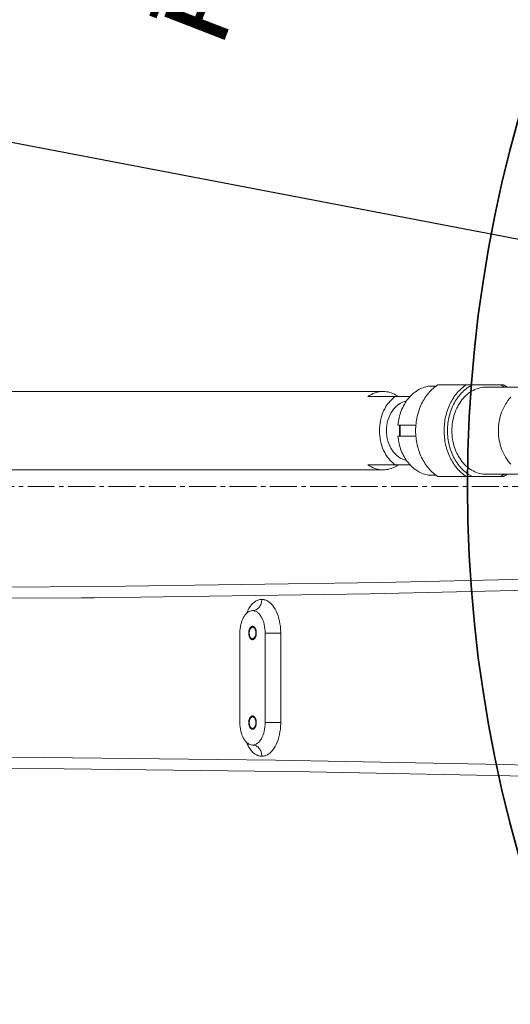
# Model space of a CAD drawing. Header units: millimetres. Extents: x 6756 to 17105, y -3613 to 3705.
# Tile 45 of 65: x 13156 to 13375, y 831 to 1271. Entities that reach past the tile are written whole.
import ezdxf

# ---------------------------------------------------------------- set-up
doc = ezdxf.new("R2010")
doc.units = ezdxf.units.MM
doc.header["$PDSIZE"] = -5
doc.linetypes.add('点画线', pattern=[18, 12, -2, 2, -2])
doc.layers.get('0').update_dxf_attribs({"lineweight": 35})
for name, color, linetype, lineweight in [('中心线层', 1, '点画线', 18), ('尺寸线层', 3, 'Continuous', 18), ('粗实线层', 7, 'Continuous', 35), ('细实线层', 7, 'Continuous', 18)]:
    doc.layers.add(name, color=color, linetype=linetype, lineweight=lineweight)
doc.styles.add('标准', font='txt', dxfattribs={"width": 0.667})
doc.dimstyles.new('标准', dxfattribs={"dimscale": 15, "dimtxt": 3.5, "dimasz": 4, "dimexe": 2, "dimexo": 0, "dimtad": 1, "dimdsep": 46, "dimtxsty": '标准', "dimblk": '_CAXARROW', "dimcen": 0, "dimdle": 6, "dimazin": 2, "dimtfac": 0.707107, "dimtdec": 3, "dimtmove": 2, "dimatfit": 3, "dimfxl": 1, "dimfrac": 2, "dimtolj": 1, "dimarcsym": 1})

# ---------------------------------------------------------------- blocks, each defined once
blk = doc.blocks.new('324356')
at = {"layer": '细实线层'}
for p, q in [((-617.33, 44.74), (-614.01, 44.74)), ((-583.96, 45.4), (-613.17, 45.4)), ((-570.8, 44.37), (-591.56, 44.37)), ((-1041.91, 42.4), (-637.65, 42.4)), ((-644.44, 40.15), (-625.55, 40.15)), ((-631.06, 27.4), (-622.99, 27.4)), ((-630, 22.4), (-630, 27.4)), ((-631.06, 22.4), (-622.99, 22.4)), ((-625.55, 9.65), (-644.44, 9.65)), ((-1041.91, 7.4), (-637.65, 7.4)), ((-617.33, 5.06), (-614.01, 5.06)), ((-613.17, 4.4), (-583.96, 4.4)), ((-572.66, 5.42), (-591.56, 5.42)), ((-638.52, -42.88), (-763.04, -44.64)), ((-763.04, -44.64), (-879.92, -45.34)), ((-643.36, -47.89), (-766.29, -49.63)), ((-766.29, -49.63), (-897.23, -50.37)), ((-771.96, -49.68), (-772.13, -49.68)), ((-764.26, -49.61), (-771.96, -49.68)), ((-695.85, -55.4), (-695.82, -55.4)), ((-701.48, -105.4), (-701.48, -65.4)), ((-690.23, -65.4), (-690.23, -105.4)), ((-690.23, -65.4), (-683.29, -65.4)), ((-683.29, -65.4), (-683.29, -105.4)), ((-690.23, -105.4), (-683.29, -105.4)), ((-695.85, -115.4), (-695.82, -115.4)), ((-897.23, -120.43), (-789.08, -120.97)), ((-879.92, -125.46), (-779.89, -126.01))]:
    blk.add_line(p, q, dxfattribs=at)
for points in [[(-411.93, -36.39), (-521.09, -40.11), (-638.52, -42.88)], [(-416.11, -41.38), (-527.88, -45.18), (-643.36, -47.89)], [(-789.08, -120.97), (-685.64, -122.19), (-584.09, -124.16), (-480.5, -127.07)], [(-779.89, -126.01), (-670.42, -127.36), (-566.27, -129.49), (-467.56, -132.36)]]:
    blk.add_lwpolyline(points, dxfattribs=at)
for centre, radius, start, end in [((-593.55, 30.5), 17.72, 51.9071, 57.2358), ((-638.39, 29.55), 13.01, 54.5716, 60.0616), ((-607.7, 24.9), 22.69, 173.6737, 186.3263), ((-638.39, 20.25), 13.01, 299.9384, 305.4284), ((-593.44, 19.15), 17.54, 302.7358, 308.1213), ((-709.74, -65.39), 26.46, 359.9842, 6.2832), ((-709.74, -105.41), 26.45, 353.702, 0.016), ((-685.99, -109.41), 13.43, 210.1817, 212.1744)]:
    blk.add_arc(centre, radius, start, end, dxfattribs=at)
for points, knots in [([(-617.33, 44.74), (-618.18, 44.61), (-619.88, 44.16), (-622.27, 42.98), (-624.48, 41.34), (-625.77, 39.99), (-626.37, 39.26)], [0, 0, 0, 0, 1709.6077, 3461.792756, 5273.690406, 7154.788807, 7154.788807, 7154.788807, 7154.788807]), ([(-613.17, 4.4), (-613.93, 4.88), (-615.39, 5.99), (-617.34, 7.98), (-619.06, 10.29), (-621.01, 13.77), (-622.68, 18.66), (-623.35, 24.9), (-622.68, 31.14), (-621.01, 36.03), (-619.06, 39.51), (-617.34, 41.82), (-615.39, 43.81), (-613.93, 44.92), (-613.17, 45.4)], [0, 0, 0, 0, 1101.669105, 2239.438194, 3413.90015, 4623.676114, 7126.352593, 9698.593973, 12270.835353, 14773.511832, 15983.287796, 17157.749752, 18295.518841, 19397.187945, 19397.187945, 19397.187945, 19397.187945]), ([(-600.47, 45.4), (-601.23, 44.92), (-602.69, 43.81), (-604.64, 41.82), (-606.36, 39.51), (-608.31, 36.03), (-609.98, 31.14), (-610.65, 24.9), (-609.98, 18.66), (-608.31, 13.77), (-606.36, 10.29), (-604.64, 7.98), (-602.69, 5.99), (-601.23, 4.88), (-600.47, 4.4)], [0, 0, 0, 0, 1090.072352, 2215.864682, 3377.963629, 4575.004851, 7051.336833, 9596.501438, 12141.666044, 14617.998025, 15815.039247, 16977.138195, 18102.930524, 19193.002877, 19193.002877, 19193.002877, 19193.002877]), ([(-597.7, 45.4), (-598.53, 45), (-600.15, 44.04), (-602.33, 42.19), (-604.27, 39.95), (-606.49, 36.46), (-608.4, 31.42), (-609.17, 24.9), (-608.4, 18.38), (-606.49, 13.34), (-604.27, 9.85), (-602.33, 7.61), (-600.15, 5.76), (-598.53, 4.8), (-597.7, 4.4)], [0, 0, 0, 0, 1074.848406, 2186.435916, 3338.009415, 4529.487353, 7009.24114, 9571.9059, 12134.555343, 14614.283577, 15805.752101, 16957.319772, 18068.906463, 19143.757149, 19143.757149, 19143.757149, 19143.757149]), ([(-591.56, 5.42), (-592.57, 5.42), (-594.62, 5.68), (-597.55, 6.82), (-600.24, 8.65), (-602.58, 11.1), (-604.49, 14.07), (-605.91, 17.45), (-606.78, 21.1), (-607.07, 24.9), (-606.78, 28.7), (-605.91, 32.35), (-604.49, 35.73), (-602.58, 38.7), (-600.24, 41.15), (-597.55, 42.98), (-594.62, 44.12), (-592.57, 44.37), (-591.56, 44.37)], [0, 0, 0, 0, 1377.448525, 2784.915557, 4246.438364, 5775.618044, 7374.856354, 9036.161151, 10743.442944, 12475.093045, 14206.736412, 15913.998823, 17575.277485, 19174.492861, 20703.660121, 22165.182861, 23572.661166, 24950.128979, 24950.128979, 24950.128979, 24950.128979]), ([(-583.7, 44.44), (-583.84, 44.53), (-584.39, 44.88), (-584.97, 45.19), (-585.41, 45.4)], [0, 0, 0, 0, 957.631987, 3796.314202, 3796.314202, 3796.314202, 3796.314202]), ([(-637.65, 42.4), (-638.83, 42.4), (-641.26, 42), (-643.44, 40.86), (-644.44, 40.15)], [0, 0, 0, 0, 2037.318098, 4148.016485, 4148.016485, 4148.016485, 4148.016485]), ([(-632.23, 40.15), (-633.32, 39.37), (-635.34, 37.42), (-637.57, 33.74), (-638.97, 29.47), (-639.28, 26.43), (-639.28, 24.9)], [0, 0, 0, 0, 1687.130113, 3479.024952, 5357.476462, 7284.294995, 7284.294995, 7284.294995, 7284.294995]), ([(-631.9, 40.82), (-632.78, 41.33), (-634.64, 42.12), (-636.66, 42.4), (-637.65, 42.4)], [0, 0, 0, 0, 2079.936533, 4106.205166, 4106.205166, 4106.205166, 4106.205166]), ([(-580.71, 39.82), (-581.6, 38.88), (-583.18, 36.76), (-584.91, 33.13), (-585.98, 29.12), (-586.34, 24.9), (-585.98, 20.68), (-584.91, 16.67), (-583.18, 13.04), (-581.6, 10.92), (-580.71, 9.98)], [0, 0, 0, 0, 1493.337973, 3038.133818, 4634.326234, 6278.27894, 7922.231646, 9518.424063, 11063.219907, 12556.55788, 12556.55788, 12556.55788, 12556.55788]), ([(-636.12, 24.9), (-636.12, 26.47), (-635.69, 29.56), (-633.83, 33.69), (-630.92, 36.81), (-628.4, 37.97), (-627.14, 38.23)], [0, 0, 0, 0, 1973.34703, 3861.032742, 5611.35698, 7232.826999, 7232.826999, 7232.826999, 7232.826999]), ([(-626.37, 39.26), (-627.02, 38.46), (-628.21, 36.72), (-629.6, 33.83), (-630.58, 30.7), (-630.95, 28.51), (-631.06, 27.4)], [0, 0, 0, 0, 1720.044187, 3500.31418, 5329.475597, 7191.977893, 7191.977893, 7191.977893, 7191.977893]), ([(-639.28, 24.9), (-639.28, 23.37), (-638.97, 20.33), (-637.57, 16.06), (-635.34, 12.38), (-633.32, 10.43), (-632.23, 9.65)], [0, 0, 0, 0, 1903.804778, 3759.820154, 5530.312678, 7197.291729, 7197.291729, 7197.291729, 7197.291729]), ([(-627.14, 11.57), (-628.4, 11.83), (-630.92, 12.99), (-633.83, 16.11), (-635.69, 20.24), (-636.12, 23.33), (-636.12, 24.9)], [0, 0, 0, 0, 1596.86168, 3320.622037, 5179.659059, 7123.05716, 7123.05716, 7123.05716, 7123.05716]), ([(-631.06, 22.4), (-630.95, 21.29), (-630.58, 19.1), (-629.6, 15.97), (-628.21, 13.08), (-627.02, 11.34), (-626.37, 10.54)], [0, 0, 0, 0, 1837.810682, 3642.722491, 5399.391043, 7096.632215, 7096.632215, 7096.632215, 7096.632215]), ([(-644.44, 9.65), (-643.44, 8.94), (-641.26, 7.8), (-638.83, 7.4), (-637.65, 7.4)], [0, 0, 0, 0, 2054.294843, 4037.170317, 4037.170317, 4037.170317, 4037.170317]), ([(-637.65, 7.4), (-636.66, 7.4), (-634.64, 7.68), (-632.78, 8.47), (-631.9, 8.98)], [0, 0, 0, 0, 1970.675264, 3993.545978, 3993.545978, 3993.545978, 3993.545978]), ([(-626.37, 10.54), (-625.77, 9.81), (-624.48, 8.46), (-622.27, 6.82), (-619.88, 5.64), (-618.18, 5.19), (-617.33, 5.06)], [0, 0, 0, 0, 1829.920742, 3592.523427, 5297.038075, 6960.133738, 6960.133738, 6960.133738, 6960.133738]), ([(-585.41, 4.4), (-585.27, 4.47), (-584.68, 4.76), (-584.11, 5.09), (-583.7, 5.36)], [0, 0, 0, 0, 908.880567, 3666.437297, 3666.437297, 3666.437297, 3666.437297]), ([(-697.8, -55), (-697.43, -54.31), (-696.62, -53.07), (-695.13, -51.57), (-693.48, -50.62), (-692.28, -50.4), (-691.71, -50.4)], [0, 0, 0, 0, 2182.585795, 4119.658152, 5844.607717, 7442.192153, 7442.192153, 7442.192153, 7442.192153]), ([(-695.82, -55.4), (-695.28, -55.4), (-694.15, -55.11), (-692.79, -53.96), (-691.91, -52.31), (-691.71, -51.04), (-691.71, -50.4)], [0, 0, 0, 0, 1688.434171, 3477.41868, 5398.802522, 7408.211624, 7408.211624, 7408.211624, 7408.211624]), ([(-691.71, -50.4), (-691.22, -50.4), (-690.22, -50.56), (-688.79, -51.25), (-687.46, -52.35), (-685.81, -54.42), (-684.25, -57.84), (-683.62, -60.87), (-683.45, -62.5)], [0, 0, 0, 0, 976.467127, 2010.822413, 3146.432235, 4406.731073, 7298.534702, 10582.065924, 10582.065924, 10582.065924, 10582.065924]), ([(-701.48, -65.4), (-701.48, -64.12), (-701.22, -61.67), (-700.22, -58.85), (-699.05, -57.09), (-698.07, -56.14), (-696.99, -55.54), (-696.22, -55.4), (-695.85, -55.4)], [0, 0, 0, 0, 3314.755678, 6296.101584, 7592.810085, 8746.228578, 9777.687569, 10734.272366, 10734.272366, 10734.272366, 10734.272366]), ([(-698.61, -56.73), (-698.55, -56.58), (-698.31, -55.99), (-698.03, -55.41), (-697.8, -55)], [0, 0, 0, 0, 1076.477061, 4195.661411, 4195.661411, 4195.661411, 4195.661411]), ([(-695.85, -55.4), (-695.48, -55.4), (-694.7, -55.54), (-693.62, -56.14), (-692.65, -57.09), (-691.48, -58.85), (-690.49, -61.67), (-690.23, -64.12), (-690.23, -65.4)], [0, 0, 0, 0, 946.703649, 1966.779398, 3107.278963, 4389.881949, 7340.094567, 10621.849823, 10621.849823, 10621.849823, 10621.849823]), ([(-694.16, -65.4), (-694.17, -65.35), (-694.17, -65.25), (-694.18, -65.13), (-694.18, -65.04), (-694.19, -64.96), (-694.19, -64.9), (-694.19, -64.86), (-694.19, -64.84), (-694.19, -64.82), (-694.2, -64.8), (-694.2, -64.78), (-694.21, -64.74), (-694.22, -64.68), (-694.23, -64.61), (-694.24, -64.54), (-694.25, -64.47), (-694.27, -64.4), (-694.28, -64.34), (-694.28, -64.3), (-694.29, -64.27), (-694.29, -64.26), (-694.3, -64.24), (-694.3, -64.22), (-694.31, -64.18), (-694.33, -64.13), (-694.35, -64.06), (-694.37, -64), (-694.39, -63.93), (-694.4, -63.88), (-694.42, -63.84), (-694.43, -63.8), (-694.43, -63.78), (-694.44, -63.76), (-694.44, -63.74), (-694.45, -63.73), (-694.46, -63.71), (-694.47, -63.68), (-694.48, -63.65), (-694.5, -63.61), (-694.52, -63.57), (-694.55, -63.51), (-694.58, -63.45), (-694.6, -63.4), (-694.62, -63.37), (-694.63, -63.34), (-694.64, -63.31), (-694.65, -63.3), (-694.65, -63.29), (-694.66, -63.28), (-694.66, -63.27), (-694.67, -63.27), (-694.67, -63.25), (-694.69, -63.23), (-694.7, -63.21), (-694.73, -63.18), (-694.75, -63.14), (-694.78, -63.09), (-694.82, -63.05), (-694.84, -63.01), (-694.86, -62.98), (-694.88, -62.95), (-694.89, -62.93), (-694.9, -62.92), (-694.91, -62.91), (-694.91, -62.91), (-694.91, -62.9), (-694.92, -62.9), (-694.93, -62.89), (-694.95, -62.87), (-694.96, -62.86), (-694.99, -62.83), (-695.02, -62.8), (-695.06, -62.77), (-695.09, -62.73), (-695.12, -62.71), (-695.15, -62.68), (-695.16, -62.66), (-695.18, -62.65), (-695.19, -62.64), (-695.2, -62.63), (-695.2, -62.63), (-695.21, -62.63), (-695.21, -62.62), (-695.22, -62.62), (-695.24, -62.61), (-695.26, -62.6), (-695.29, -62.58), (-695.32, -62.57), (-695.36, -62.54), (-695.4, -62.52), (-695.43, -62.51), (-695.46, -62.49), (-695.48, -62.48), (-695.49, -62.47), (-695.5, -62.47), (-695.51, -62.46), (-695.51, -62.46), (-695.52, -62.46), (-695.53, -62.46), (-695.54, -62.45), (-695.56, -62.45), (-695.58, -62.45), (-695.6, -62.44), (-695.64, -62.44), (-695.68, -62.43), (-695.72, -62.42), (-695.76, -62.42), (-695.78, -62.41), (-695.81, -62.41), (-695.82, -62.4), (-695.84, -62.4), (-695.84, -62.4), (-695.85, -62.4), (-695.85, -62.4), (-695.86, -62.4), (-695.87, -62.4), (-695.89, -62.41), (-695.91, -62.41), (-695.94, -62.42), (-695.97, -62.42), (-696.01, -62.43), (-696.05, -62.44), (-696.09, -62.44), (-696.11, -62.45), (-696.13, -62.45), (-696.15, -62.45), (-696.16, -62.45), (-696.17, -62.46), (-696.17, -62.46), (-696.18, -62.46), (-696.19, -62.46), (-696.2, -62.47), (-696.21, -62.48), (-696.23, -62.49), (-696.26, -62.5), (-696.29, -62.52), (-696.33, -62.54), (-696.37, -62.56), (-696.4, -62.58), (-696.43, -62.59), (-696.45, -62.61), (-696.47, -62.61), (-696.48, -62.62), (-696.48, -62.62), (-696.49, -62.63), (-696.49, -62.63), (-696.5, -62.64), (-696.51, -62.65), (-696.53, -62.66), (-696.54, -62.68), (-696.57, -62.7), (-696.6, -62.73), (-696.63, -62.76), (-696.67, -62.8), (-696.7, -62.83), (-696.72, -62.85), (-696.74, -62.87), (-696.76, -62.88), (-696.77, -62.89), (-696.77, -62.9), (-696.78, -62.9), (-696.78, -62.91), (-696.79, -62.91), (-696.8, -62.93), (-696.81, -62.95), (-696.83, -62.97), (-696.85, -63), (-696.88, -63.04), (-696.91, -63.09), (-696.94, -63.14), (-696.97, -63.18), (-696.99, -63.21), (-697.01, -63.23), (-697.02, -63.25), (-697.03, -63.26), (-697.03, -63.27), (-697.04, -63.28), (-697.04, -63.29), (-697.05, -63.3), (-697.05, -63.31), (-697.06, -63.34), (-697.08, -63.36), (-697.09, -63.4), (-697.12, -63.45), (-697.14, -63.5), (-697.17, -63.56), (-697.19, -63.61), (-697.21, -63.65), (-697.22, -63.67), (-697.23, -63.7), (-697.24, -63.72), (-697.25, -63.73), (-697.25, -63.75), (-697.26, -63.77), (-697.27, -63.8), (-697.28, -63.83), (-697.29, -63.87), (-697.31, -63.92), (-697.32, -63.99), (-697.34, -64.05), (-697.36, -64.12), (-697.38, -64.17), (-697.39, -64.21), (-697.4, -64.23), (-697.4, -64.25), (-697.41, -64.26), (-697.41, -64.29), (-697.42, -64.33), (-697.43, -64.39), (-697.44, -64.46), (-697.45, -64.53), (-697.46, -64.6), (-697.47, -64.67), (-697.48, -64.73), (-697.49, -64.77), (-697.5, -64.79), (-697.5, -64.81), (-697.5, -64.83), (-697.5, -64.85), (-697.5, -64.89), (-697.51, -64.96), (-697.51, -65.03), (-697.52, -65.13), (-697.52, -65.25), (-697.53, -65.35), (-697.53, -65.4)], [0, 0, 0, 0, 5654.718032, 11309.436063, 14136.795079, 16964.154095, 19791.513111, 21205.192619, 21912.032373, 22618.872127, 23325.711881, 24032.551635, 25446.231142, 28273.590158, 31100.949174, 33928.30819, 36755.667206, 39583.026222, 42410.385237, 43824.064745, 44530.904499, 45237.744253, 45944.584007, 46651.423761, 48065.103269, 50892.462285, 53719.821301, 56547.180317, 59374.539332, 62201.898348, 63615.577856, 65029.257364, 66442.936872, 67149.776626, 67856.61638, 68563.456134, 69270.295888, 70683.975396, 72097.654904, 73511.334412, 76338.693427, 79166.052443, 81993.411459, 84820.770475, 86234.449983, 87648.129491, 89061.808999, 89768.648753, 90122.06863, 90475.488507, 90828.908384, 91182.328261, 91889.168015, 93302.847522, 94716.52703, 96130.206538, 98957.565554, 101784.92457, 104612.283586, 107439.642602, 108853.32211, 110267.001617, 111680.681125, 112387.520879, 112740.940756, 113094.360633, 113447.78051, 113801.200387, 114508.040141, 115921.719649, 117335.399157, 118749.078665, 121576.437681, 124403.796697, 127231.155712, 130058.514728, 131472.194236, 132885.873744, 134299.553252, 135006.393006, 135359.812883, 135713.23276, 136066.652637, 136420.072514, 137126.912268, 138540.591776, 139954.271284, 141367.950792, 144195.309807, 147022.668823, 149850.027839, 152677.386855, 154091.066363, 155504.745871, 156918.425379, 157625.265133, 157978.68501, 158332.104887, 158685.524764, 159038.944641, 159745.784395, 161159.463902, 162573.14341, 163986.822918, 166814.181934, 169641.54095, 172468.899966, 175296.258982, 176709.93849, 178123.617997, 179537.297505, 180244.137259, 180597.557136, 180950.977013, 181304.39689, 181657.816767, 182364.656521, 183778.336029, 185192.015537, 186605.695045, 189433.054061, 192260.413077, 195087.772092, 197915.131108, 199328.810616, 200742.490124, 202156.169632, 202863.009386, 203216.429263, 203569.84914, 203923.269017, 204276.688894, 204983.528648, 206397.208156, 207810.887664, 209224.567172, 212051.926187, 214879.285203, 217706.644219, 220534.003235, 221947.682743, 223361.362251, 224775.041759, 225481.881513, 225835.30139, 226188.721267, 226542.141144, 226895.561021, 227602.400775, 229016.080282, 230429.75979, 231843.439298, 234670.798314, 237498.15733, 240325.516346, 243152.875362, 244566.55487, 245980.234377, 247393.913885, 248100.753639, 248454.173516, 248807.593393, 249161.01327, 249514.433147, 250221.272901, 251634.952409, 253048.631917, 254462.311425, 257289.670441, 260117.029457, 262944.388472, 265771.747488, 267185.426996, 268599.106504, 270012.786012, 270719.625766, 271073.045643, 271426.46552, 271779.885397, 272133.305274, 272840.145028, 274253.824536, 275667.504044, 277081.183552, 279908.542567, 282735.901583, 285563.260599, 288390.619615, 289804.299123, 291217.978631, 292631.658139, 293338.497893, 294045.337647, 294752.177401, 295459.017155, 296872.696662, 298286.37617, 299700.055678, 302527.414694, 305354.77371, 308182.132726, 311009.491742, 313836.850757, 315250.530265, 315957.370019, 316664.209773, 317371.049527, 318077.889281, 319491.568789, 322318.927805, 325146.286821, 327973.645837, 330801.004852, 333628.363868, 336455.722884, 337869.402392, 338576.242146, 339283.0819, 339989.921654, 340696.761408, 342110.440916, 344937.799932, 347765.158947, 350592.517963, 356247.235995, 361901.954027, 361901.954027, 361901.954027, 361901.954027]), ([(-697.53, -65.4), (-697.53, -65.45), (-697.52, -65.55), (-697.52, -65.67), (-697.51, -65.76), (-697.51, -65.84), (-697.5, -65.9), (-697.5, -65.94), (-697.5, -65.96), (-697.5, -65.98), (-697.5, -66), (-697.49, -66.02), (-697.49, -66.06), (-697.48, -66.12), (-697.46, -66.19), (-697.45, -66.26), (-697.44, -66.33), (-697.43, -66.4), (-697.42, -66.46), (-697.41, -66.5), (-697.41, -66.53), (-697.41, -66.54), (-697.4, -66.56), (-697.39, -66.58), (-697.38, -66.62), (-697.37, -66.67), (-697.35, -66.74), (-697.33, -66.8), (-697.31, -66.87), (-697.29, -66.92), (-697.28, -66.96), (-697.27, -67), (-697.26, -67.02), (-697.25, -67.04), (-697.25, -67.06), (-697.24, -67.07), (-697.23, -67.09), (-697.22, -67.12), (-697.21, -67.15), (-697.19, -67.19), (-697.17, -67.23), (-697.14, -67.29), (-697.12, -67.35), (-697.1, -67.4), (-697.08, -67.43), (-697.06, -67.46), (-697.05, -67.49), (-697.05, -67.5), (-697.04, -67.51), (-697.04, -67.52), (-697.03, -67.53), (-697.03, -67.53), (-697.02, -67.55), (-697.01, -67.57), (-696.99, -67.59), (-696.97, -67.62), (-696.94, -67.66), (-696.91, -67.71), (-696.88, -67.75), (-696.85, -67.79), (-696.83, -67.82), (-696.82, -67.85), (-696.8, -67.87), (-696.79, -67.88), (-696.79, -67.89), (-696.78, -67.89), (-696.78, -67.9), (-696.77, -67.9), (-696.76, -67.91), (-696.75, -67.93), (-696.73, -67.94), (-696.71, -67.97), (-696.68, -68), (-696.64, -68.03), (-696.6, -68.07), (-696.57, -68.09), (-696.55, -68.12), (-696.53, -68.14), (-696.52, -68.15), (-696.51, -68.16), (-696.5, -68.17), (-696.49, -68.17), (-696.49, -68.17), (-696.48, -68.18), (-696.47, -68.18), (-696.46, -68.19), (-696.44, -68.2), (-696.41, -68.22), (-696.38, -68.23), (-696.34, -68.26), (-696.3, -68.28), (-696.27, -68.29), (-696.24, -68.31), (-696.22, -68.32), (-696.2, -68.33), (-696.19, -68.33), (-696.19, -68.34), (-696.18, -68.34), (-696.18, -68.34), (-696.17, -68.34), (-696.16, -68.35), (-696.14, -68.35), (-696.12, -68.35), (-696.09, -68.36), (-696.06, -68.36), (-696.01, -68.37), (-695.97, -68.38), (-695.94, -68.38), (-695.91, -68.39), (-695.89, -68.39), (-695.87, -68.4), (-695.86, -68.4), (-695.85, -68.4), (-695.85, -68.4), (-695.84, -68.4), (-695.84, -68.4), (-695.82, -68.4), (-695.81, -68.39), (-695.79, -68.39), (-695.76, -68.38), (-695.72, -68.38), (-695.68, -68.37), (-695.64, -68.36), (-695.61, -68.36), (-695.58, -68.35), (-695.56, -68.35), (-695.54, -68.35), (-695.53, -68.35), (-695.53, -68.34), (-695.52, -68.34), (-695.52, -68.34), (-695.51, -68.34), (-695.5, -68.33), (-695.48, -68.32), (-695.46, -68.31), (-695.43, -68.3), (-695.4, -68.28), (-695.36, -68.26), (-695.32, -68.24), (-695.29, -68.22), (-695.26, -68.21), (-695.24, -68.19), (-695.23, -68.19), (-695.22, -68.18), (-695.21, -68.18), (-695.21, -68.17), (-695.2, -68.17), (-695.19, -68.16), (-695.18, -68.15), (-695.17, -68.14), (-695.15, -68.12), (-695.13, -68.1), (-695.1, -68.07), (-695.06, -68.04), (-695.02, -68), (-694.99, -67.97), (-694.97, -67.95), (-694.95, -67.93), (-694.94, -67.92), (-694.93, -67.91), (-694.92, -67.9), (-694.92, -67.9), (-694.91, -67.89), (-694.91, -67.89), (-694.9, -67.87), (-694.88, -67.85), (-694.87, -67.83), (-694.85, -67.8), (-694.82, -67.76), (-694.79, -67.71), (-694.75, -67.66), (-694.73, -67.62), (-694.7, -67.59), (-694.69, -67.57), (-694.68, -67.55), (-694.67, -67.54), (-694.66, -67.53), (-694.66, -67.52), (-694.65, -67.51), (-694.65, -67.5), (-694.64, -67.49), (-694.63, -67.46), (-694.62, -67.44), (-694.6, -67.4), (-694.58, -67.35), (-694.55, -67.3), (-694.53, -67.24), (-694.5, -67.19), (-694.49, -67.15), (-694.47, -67.13), (-694.46, -67.1), (-694.45, -67.08), (-694.45, -67.07), (-694.44, -67.05), (-694.44, -67.03), (-694.43, -67), (-694.42, -66.97), (-694.41, -66.93), (-694.39, -66.88), (-694.37, -66.81), (-694.35, -66.75), (-694.33, -66.68), (-694.32, -66.63), (-694.3, -66.59), (-694.3, -66.57), (-694.29, -66.55), (-694.29, -66.54), (-694.29, -66.51), (-694.28, -66.47), (-694.27, -66.41), (-694.26, -66.34), (-694.24, -66.27), (-694.23, -66.2), (-694.22, -66.13), (-694.21, -66.07), (-694.2, -66.03), (-694.2, -66.01), (-694.2, -65.99), (-694.2, -65.97), (-694.19, -65.95), (-694.19, -65.91), (-694.19, -65.84), (-694.18, -65.77), (-694.18, -65.67), (-694.17, -65.55), (-694.17, -65.45), (-694.16, -65.4)], [0, 0, 0, 0, 5646.020724, 11292.041447, 14115.051809, 16938.062171, 19761.072533, 21172.577714, 21878.330304, 22584.082895, 23289.835485, 23995.588076, 25407.093257, 28230.103619, 31053.11398, 33876.124342, 36699.134704, 39522.145066, 42345.155428, 43756.660609, 44462.413199, 45168.16579, 45873.91838, 46579.670971, 47991.176152, 50814.186513, 53637.196875, 56460.207237, 59283.217599, 62106.227961, 63517.733142, 64929.238323, 66340.743504, 67046.496094, 67752.248685, 68458.001275, 69163.753865, 70575.259046, 71986.764227, 73398.269408, 76221.27977, 79044.290132, 81867.300494, 84690.310856, 86101.816037, 87513.321218, 88924.826398, 89630.578989, 89983.455284, 90336.331579, 90689.207875, 91042.08417, 91747.83676, 93159.341941, 94570.847122, 95982.352303, 98805.362665, 101628.373027, 104451.383389, 107274.393751, 108685.898931, 110097.404112, 111508.909293, 112214.661884, 112567.538179, 112920.414474, 113273.290769, 113626.167065, 114331.919655, 115743.424836, 117154.930017, 118566.435198, 121389.44556, 124212.455922, 127035.466283, 129858.476645, 131269.981826, 132681.487007, 134092.992188, 134798.744779, 135151.621074, 135504.497369, 135857.373664, 136210.24996, 136916.00255, 138327.507731, 139739.012912, 141150.518093, 143973.528455, 146796.538816, 149619.549178, 152442.55954, 153854.064721, 155265.569902, 156677.075083, 157382.827673, 157735.703969, 158088.580264, 158441.456559, 158794.332854, 159500.085445, 160911.590626, 162323.095807, 163734.600988, 166557.611349, 169380.621711, 172203.632073, 175026.642435, 176438.147616, 177849.652797, 179261.157978, 179966.910568, 180319.786864, 180672.663159, 181025.539454, 181378.415749, 182084.16834, 183495.673521, 184907.178702, 186318.683882, 189141.694244, 191964.704606, 194787.714968, 197610.72533, 199022.230511, 200433.735692, 201845.240873, 202550.993463, 202903.869758, 203256.746054, 203609.622349, 203962.498644, 204668.251235, 206079.756415, 207491.261596, 208902.766777, 211725.777139, 214548.787501, 217371.797863, 220194.808225, 221606.313406, 223017.818587, 224429.323767, 225135.076358, 225487.952653, 225840.828948, 226193.705244, 226546.581539, 227252.334129, 228663.83931, 230075.344491, 231486.849672, 234309.860034, 237132.870396, 239955.880758, 242778.89112, 244190.3963, 245601.901481, 247013.406662, 247719.159253, 248072.035548, 248424.911843, 248777.788139, 249130.664434, 249836.417024, 251247.922205, 252659.427386, 254070.932567, 256893.942929, 259716.953291, 262539.963653, 265362.974014, 266774.479195, 268185.984376, 269597.489557, 270303.242148, 270656.118443, 271008.994738, 271361.871033, 271714.747329, 272420.499919, 273832.0051, 275243.510281, 276655.015462, 279478.025824, 282301.036186, 285124.046547, 287947.056909, 289358.56209, 290770.067271, 292181.572452, 292887.325042, 293593.077633, 294298.830223, 295004.582814, 296416.087995, 297827.593176, 299239.098357, 302062.108719, 304885.11908, 307708.129442, 310531.139804, 313354.150166, 314765.655347, 315471.407937, 316177.160528, 316882.913118, 317588.665709, 319000.17089, 321823.181252, 324646.191613, 327469.201975, 330292.212337, 333115.222699, 335938.233061, 337349.738242, 338055.490832, 338761.243423, 339466.996013, 340172.748604, 341584.253784, 344407.264146, 347230.274508, 350053.28487, 355699.305594, 361345.326317, 361345.326317, 361345.326317, 361345.326317]), ([(-696.48, -67.74), (-696.83, -67.44), (-697.29, -66.44), (-697.34, -65.39), (-697.27, -64.82)], [0, 0, 0, 0, 1867.402129, 4161.566991, 4161.566991, 4161.566991, 4161.566991]), ([(-697.27, -64.82), (-697.23, -64.47), (-697.07, -63.83), (-696.71, -63.25), (-696.48, -63.06)], [0, 0, 0, 0, 2292.394844, 4167.167846, 4167.167846, 4167.167846, 4167.167846]), ([(-696.48, -63.06), (-696.44, -63.02), (-696.25, -62.88), (-696.02, -62.8), (-695.85, -62.8)], [0, 0, 0, 0, 1134.313472, 4163.819749, 4163.819749, 4163.819749, 4163.819749]), ([(-695.85, -62.8), (-695.79, -62.8), (-695.56, -62.82), (-695.35, -62.94), (-695.22, -63.06)], [0, 0, 0, 0, 982.538404, 4160.129824, 4160.129824, 4160.129824, 4160.129824]), ([(-695.22, -63.06), (-694.86, -63.36), (-694.4, -64.36), (-694.35, -65.41), (-694.42, -65.98)], [0, 0, 0, 0, 1863.817832, 4154.057978, 4154.057978, 4154.057978, 4154.057978]), ([(-695.85, -68), (-695.9, -68), (-696.13, -67.98), (-696.34, -67.86), (-696.48, -67.74)], [0, 0, 0, 0, 979.84858, 4149.40661, 4149.40661, 4149.40661, 4149.40661]), ([(-695.21, -67.74), (-695.26, -67.78), (-695.44, -67.92), (-695.68, -68), (-695.85, -68)], [0, 0, 0, 0, 1129.308181, 4145.819981, 4145.819981, 4145.819981, 4145.819981]), ([(-694.42, -65.98), (-694.47, -66.33), (-694.63, -66.97), (-694.99, -67.55), (-695.21, -67.74)], [0, 0, 0, 0, 2281.210734, 4146.485063, 4146.485063, 4146.485063, 4146.485063]), ([(-695.85, -115.4), (-696.22, -115.4), (-696.99, -115.26), (-698.07, -114.66), (-699.05, -113.71), (-700.22, -111.95), (-701.22, -109.13), (-701.48, -106.68), (-701.48, -105.4)], [0, 0, 0, 0, 921.147518, 1914.392042, 3025.088662, 4273.766424, 7144.656705, 10336.601243, 10336.601243, 10336.601243, 10336.601243]), ([(-694.16, -105.4), (-694.17, -105.35), (-694.17, -105.25), (-694.18, -105.13), (-694.18, -105.04), (-694.19, -104.96), (-694.19, -104.9), (-694.19, -104.86), (-694.19, -104.84), (-694.19, -104.82), (-694.2, -104.8), (-694.2, -104.78), (-694.21, -104.74), (-694.22, -104.68), (-694.23, -104.61), (-694.24, -104.54), (-694.25, -104.47), (-694.27, -104.4), (-694.28, -104.34), (-694.28, -104.3), (-694.29, -104.27), (-694.29, -104.26), (-694.3, -104.24), (-694.3, -104.22), (-694.31, -104.18), (-694.33, -104.13), (-694.35, -104.06), (-694.37, -104), (-694.39, -103.93), (-694.4, -103.88), (-694.42, -103.84), (-694.43, -103.8), (-694.43, -103.78), (-694.44, -103.76), (-694.44, -103.74), (-694.45, -103.73), (-694.46, -103.71), (-694.47, -103.68), (-694.48, -103.65), (-694.5, -103.61), (-694.52, -103.57), (-694.55, -103.51), (-694.58, -103.45), (-694.6, -103.4), (-694.62, -103.37), (-694.63, -103.34), (-694.64, -103.31), (-694.65, -103.3), (-694.65, -103.29), (-694.66, -103.28), (-694.66, -103.27), (-694.67, -103.27), (-694.67, -103.25), (-694.69, -103.23), (-694.7, -103.21), (-694.73, -103.18), (-694.75, -103.14), (-694.78, -103.09), (-694.82, -103.05), (-694.84, -103.01), (-694.86, -102.98), (-694.88, -102.95), (-694.89, -102.93), (-694.9, -102.92), (-694.91, -102.91), (-694.91, -102.91), (-694.91, -102.9), (-694.92, -102.9), (-694.93, -102.89), (-694.95, -102.87), (-694.96, -102.86), (-694.99, -102.83), (-695.02, -102.8), (-695.06, -102.77), (-695.09, -102.73), (-695.12, -102.71), (-695.15, -102.68), (-695.16, -102.66), (-695.18, -102.65), (-695.19, -102.64), (-695.2, -102.63), (-695.2, -102.63), (-695.21, -102.63), (-695.21, -102.62), (-695.22, -102.62), (-695.24, -102.61), (-695.26, -102.6), (-695.29, -102.58), (-695.32, -102.57), (-695.36, -102.54), (-695.4, -102.52), (-695.43, -102.51), (-695.46, -102.49), (-695.48, -102.48), (-695.49, -102.47), (-695.5, -102.47), (-695.51, -102.46), (-695.51, -102.46), (-695.52, -102.46), (-695.53, -102.46), (-695.54, -102.45), (-695.56, -102.45), (-695.58, -102.45), (-695.6, -102.44), (-695.64, -102.44), (-695.68, -102.43), (-695.72, -102.42), (-695.76, -102.42), (-695.78, -102.41), (-695.81, -102.41), (-695.82, -102.4), (-695.84, -102.4), (-695.84, -102.4), (-695.85, -102.4), (-695.85, -102.4), (-695.86, -102.4), (-695.87, -102.4), (-695.89, -102.41), (-695.91, -102.41), (-695.94, -102.42), (-695.97, -102.42), (-696.01, -102.43), (-696.05, -102.44), (-696.09, -102.44), (-696.11, -102.45), (-696.13, -102.45), (-696.15, -102.45), (-696.16, -102.45), (-696.17, -102.46), (-696.17, -102.46), (-696.18, -102.46), (-696.19, -102.46), (-696.2, -102.47), (-696.21, -102.48), (-696.23, -102.49), (-696.26, -102.5), (-696.29, -102.52), (-696.33, -102.54), (-696.37, -102.56), (-696.4, -102.58), (-696.43, -102.59), (-696.45, -102.61), (-696.47, -102.61), (-696.48, -102.62), (-696.48, -102.62), (-696.49, -102.63), (-696.49, -102.63), (-696.5, -102.64), (-696.51, -102.65), (-696.53, -102.66), (-696.54, -102.68), (-696.57, -102.7), (-696.6, -102.73), (-696.63, -102.76), (-696.67, -102.8), (-696.7, -102.83), (-696.72, -102.85), (-696.74, -102.87), (-696.76, -102.88), (-696.77, -102.89), (-696.77, -102.9), (-696.78, -102.9), (-696.78, -102.91), (-696.79, -102.91), (-696.8, -102.93), (-696.81, -102.95), (-696.83, -102.97), (-696.85, -103), (-696.88, -103.04), (-696.91, -103.09), (-696.94, -103.14), (-696.97, -103.18), (-696.99, -103.21), (-697.01, -103.23), (-697.02, -103.25), (-697.03, -103.26), (-697.03, -103.27), (-697.04, -103.28), (-697.04, -103.29), (-697.05, -103.3), (-697.05, -103.31), (-697.06, -103.34), (-697.08, -103.36), (-697.09, -103.4), (-697.12, -103.45), (-697.14, -103.5), (-697.17, -103.56), (-697.19, -103.61), (-697.21, -103.65), (-697.22, -103.67), (-697.23, -103.7), (-697.24, -103.72), (-697.25, -103.73), (-697.25, -103.75), (-697.26, -103.77), (-697.27, -103.8), (-697.28, -103.83), (-697.29, -103.87), (-697.31, -103.92), (-697.32, -103.99), (-697.34, -104.05), (-697.36, -104.12), (-697.38, -104.17), (-697.39, -104.21), (-697.4, -104.23), (-697.4, -104.25), (-697.41, -104.26), (-697.41, -104.29), (-697.42, -104.33), (-697.43, -104.39), (-697.44, -104.46), (-697.45, -104.53), (-697.46, -104.6), (-697.47, -104.67), (-697.48, -104.73), (-697.49, -104.77), (-697.5, -104.79), (-697.5, -104.81), (-697.5, -104.83), (-697.5, -104.85), (-697.5, -104.89), (-697.51, -104.96), (-697.51, -105.03), (-697.52, -105.13), (-697.52, -105.25), (-697.53, -105.35), (-697.53, -105.4)], [0, 0, 0, 0, 5516.866654, 11033.733308, 13792.166635, 16550.599961, 19309.033288, 20688.249952, 21377.858284, 22067.466615, 22757.074947, 23446.683279, 24825.899942, 27584.333269, 30342.766596, 33101.199923, 35859.63325, 38618.066577, 41376.499904, 42755.716567, 43445.324899, 44134.933231, 44824.541562, 45514.149894, 46893.366558, 49651.799884, 52410.233211, 55168.666538, 57927.099865, 60685.533192, 62064.749856, 63443.966519, 64823.183183, 65512.791514, 66202.399846, 66892.008178, 67581.616509, 68960.833173, 70340.049836, 71719.2665, 74477.699827, 77236.133154, 79994.566481, 82752.999807, 84132.216471, 85511.433134, 86890.649798, 87580.25813, 87925.062295, 88269.866461, 88614.670627, 88959.474793, 89649.083125, 91028.299788, 92407.516452, 93786.733115, 96545.166442, 99303.599769, 102062.033096, 104820.466423, 106199.683086, 107578.89975, 108958.116413, 109647.724745, 109992.528911, 110337.333077, 110682.137242, 111026.941408, 111716.54974, 113095.766404, 114474.983067, 115854.19973, 118612.633057, 121371.066384, 124129.499711, 126887.933038, 128267.149702, 129646.366365, 131025.583028, 131715.19136, 132059.995526, 132404.799692, 132749.603858, 133094.408024, 133784.016355, 135163.233019, 136542.449682, 137921.666346, 140680.099673, 143438.533, 146196.966327, 148955.399653, 150334.616317, 151713.83298, 153093.049644, 153782.657976, 154127.462141, 154472.266307, 154817.070473, 155161.874639, 155851.482971, 157230.699634, 158609.916298, 159989.132961, 162747.566288, 165505.999615, 168264.432942, 171022.866269, 172402.082932, 173781.299596, 175160.516259, 175850.124591, 176194.928757, 176539.732923, 176884.537088, 177229.341254, 177918.949586, 179298.166249, 180677.382913, 182056.599576, 184815.032903, 187573.46623, 190331.899557, 193090.332884, 194469.549548, 195848.766211, 197227.982874, 197917.591206, 198262.395372, 198607.199538, 198952.003704, 199296.80787, 199986.416201, 201365.632865, 202744.849528, 204124.066192, 206882.499519, 209640.932846, 212399.366172, 215157.799499, 216537.016163, 217916.232826, 219295.44949, 219985.057821, 220329.861987, 220674.666153, 221019.470319, 221364.274485, 222053.882817, 223433.09948, 224812.316144, 226191.532807, 228949.966134, 231708.399461, 234466.832788, 237225.266115, 238604.482778, 239983.699442, 241362.916105, 242052.524437, 242397.328603, 242742.132769, 243086.936934, 243431.7411, 244121.349432, 245500.566095, 246879.782759, 248258.999422, 251017.432749, 253775.866076, 256534.299403, 259292.73273, 260671.949393, 262051.166057, 263430.38272, 264119.991052, 264464.795218, 264809.599384, 265154.40355, 265499.207716, 266188.816047, 267568.032711, 268947.249374, 270326.466038, 273084.899365, 275843.332692, 278601.766018, 281360.199345, 282739.416009, 284118.632672, 285497.849336, 286187.457667, 286877.065999, 287566.674331, 288256.282663, 289635.499326, 291014.71599, 292393.932653, 295152.36598, 297910.799307, 300669.232634, 303427.665961, 306186.099288, 307565.315951, 308254.924283, 308944.532614, 309634.140946, 310323.749278, 311702.965941, 314461.399268, 317219.832595, 319978.265922, 322736.699249, 325495.132576, 328253.565903, 329632.782566, 330322.390898, 331011.99923, 331701.607562, 332391.215893, 333770.432557, 336528.865884, 339287.299211, 342045.732537, 347562.599191, 353079.465845, 353079.465845, 353079.465845, 353079.465845]), ([(-697.53, -105.4), (-697.53, -105.45), (-697.52, -105.55), (-697.52, -105.67), (-697.51, -105.76), (-697.51, -105.84), (-697.5, -105.9), (-697.5, -105.94), (-697.5, -105.96), (-697.5, -105.98), (-697.5, -106), (-697.49, -106.02), (-697.49, -106.06), (-697.48, -106.12), (-697.46, -106.19), (-697.45, -106.26), (-697.44, -106.33), (-697.43, -106.4), (-697.42, -106.46), (-697.41, -106.5), (-697.41, -106.53), (-697.41, -106.54), (-697.4, -106.56), (-697.39, -106.58), (-697.38, -106.62), (-697.37, -106.67), (-697.35, -106.74), (-697.33, -106.8), (-697.31, -106.87), (-697.29, -106.92), (-697.28, -106.96), (-697.27, -107), (-697.26, -107.02), (-697.25, -107.04), (-697.25, -107.06), (-697.24, -107.07), (-697.23, -107.09), (-697.22, -107.12), (-697.21, -107.15), (-697.19, -107.19), (-697.17, -107.23), (-697.14, -107.29), (-697.12, -107.35), (-697.1, -107.4), (-697.08, -107.43), (-697.06, -107.46), (-697.05, -107.49), (-697.05, -107.5), (-697.04, -107.51), (-697.04, -107.52), (-697.03, -107.53), (-697.03, -107.53), (-697.02, -107.55), (-697.01, -107.57), (-696.99, -107.59), (-696.97, -107.62), (-696.94, -107.66), (-696.91, -107.71), (-696.88, -107.75), (-696.85, -107.79), (-696.83, -107.82), (-696.82, -107.85), (-696.8, -107.87), (-696.79, -107.88), (-696.79, -107.89), (-696.78, -107.89), (-696.78, -107.9), (-696.77, -107.9), (-696.76, -107.91), (-696.75, -107.93), (-696.73, -107.94), (-696.71, -107.97), (-696.68, -108), (-696.64, -108.03), (-696.6, -108.07), (-696.57, -108.09), (-696.55, -108.12), (-696.53, -108.14), (-696.52, -108.15), (-696.51, -108.16), (-696.5, -108.17), (-696.49, -108.17), (-696.49, -108.17), (-696.48, -108.18), (-696.47, -108.18), (-696.46, -108.19), (-696.44, -108.2), (-696.41, -108.22), (-696.38, -108.23), (-696.34, -108.26), (-696.3, -108.28), (-696.27, -108.29), (-696.24, -108.31), (-696.22, -108.32), (-696.2, -108.33), (-696.19, -108.33), (-696.19, -108.34), (-696.18, -108.34), (-696.18, -108.34), (-696.17, -108.34), (-696.16, -108.35), (-696.14, -108.35), (-696.12, -108.35), (-696.09, -108.36), (-696.06, -108.36), (-696.01, -108.37), (-695.97, -108.38), (-695.94, -108.38), (-695.91, -108.39), (-695.89, -108.39), (-695.87, -108.4), (-695.86, -108.4), (-695.85, -108.4), (-695.85, -108.4), (-695.84, -108.4), (-695.84, -108.4), (-695.82, -108.4), (-695.81, -108.39), (-695.79, -108.39), (-695.76, -108.38), (-695.72, -108.38), (-695.68, -108.37), (-695.64, -108.36), (-695.61, -108.36), (-695.58, -108.35), (-695.56, -108.35), (-695.54, -108.35), (-695.53, -108.35), (-695.53, -108.34), (-695.52, -108.34), (-695.52, -108.34), (-695.51, -108.34), (-695.5, -108.33), (-695.48, -108.32), (-695.46, -108.31), (-695.43, -108.3), (-695.4, -108.28), (-695.36, -108.26), (-695.32, -108.24), (-695.29, -108.22), (-695.26, -108.21), (-695.24, -108.19), (-695.23, -108.19), (-695.22, -108.18), (-695.21, -108.18), (-695.21, -108.17), (-695.2, -108.17), (-695.19, -108.16), (-695.18, -108.15), (-695.17, -108.14), (-695.15, -108.12), (-695.13, -108.1), (-695.1, -108.07), (-695.06, -108.04), (-695.02, -108), (-694.99, -107.97), (-694.97, -107.95), (-694.95, -107.93), (-694.94, -107.92), (-694.93, -107.91), (-694.92, -107.9), (-694.92, -107.9), (-694.91, -107.89), (-694.91, -107.89), (-694.9, -107.87), (-694.88, -107.85), (-694.87, -107.83), (-694.85, -107.8), (-694.82, -107.76), (-694.79, -107.71), (-694.75, -107.66), (-694.73, -107.62), (-694.7, -107.59), (-694.69, -107.57), (-694.68, -107.55), (-694.67, -107.54), (-694.66, -107.53), (-694.66, -107.52), (-694.65, -107.51), (-694.65, -107.5), (-694.64, -107.49), (-694.63, -107.46), (-694.62, -107.44), (-694.6, -107.4), (-694.58, -107.35), (-694.55, -107.3), (-694.53, -107.24), (-694.5, -107.19), (-694.49, -107.15), (-694.47, -107.13), (-694.46, -107.1), (-694.45, -107.08), (-694.45, -107.07), (-694.44, -107.05), (-694.44, -107.03), (-694.43, -107), (-694.42, -106.97), (-694.41, -106.93), (-694.39, -106.88), (-694.37, -106.81), (-694.35, -106.75), (-694.33, -106.68), (-694.32, -106.63), (-694.3, -106.59), (-694.3, -106.57), (-694.29, -106.55), (-694.29, -106.54), (-694.29, -106.51), (-694.28, -106.47), (-694.27, -106.41), (-694.26, -106.34), (-694.24, -106.27), (-694.23, -106.2), (-694.22, -106.13), (-694.21, -106.07), (-694.2, -106.03), (-694.2, -106.01), (-694.2, -105.99), (-694.2, -105.97), (-694.19, -105.95), (-694.19, -105.91), (-694.19, -105.84), (-694.18, -105.77), (-694.18, -105.67), (-694.17, -105.55), (-694.17, -105.45), (-694.16, -105.4)], [0, 0, 0, 0, 5510.030142, 11020.060285, 13775.075356, 16530.090427, 19285.105498, 20662.613034, 21351.366801, 22040.120569, 22728.874337, 23417.628105, 24795.13564, 27550.150711, 30305.165783, 33060.180854, 35815.195925, 38570.210996, 41325.226067, 42702.733603, 43391.487371, 44080.241138, 44768.994906, 45457.748674, 46835.256209, 49590.271281, 52345.286352, 55100.301423, 57855.316494, 60610.331565, 61987.839101, 63365.346636, 64742.854172, 65431.60794, 66120.361707, 66809.115475, 67497.869243, 68875.376779, 70252.884314, 71630.39185, 74385.406921, 77140.421992, 79895.437063, 82650.452134, 84027.95967, 85405.467205, 86782.974741, 87471.728509, 87816.105393, 88160.482277, 88504.859161, 88849.236044, 89537.989812, 90915.497348, 92293.004883, 93670.512419, 96425.52749, 99180.542561, 101935.557632, 104690.572703, 106068.080239, 107445.587775, 108823.09531, 109511.849078, 109856.225962, 110200.602846, 110544.97973, 110889.356614, 111578.110381, 112955.617917, 114333.125452, 115710.632988, 118465.648059, 121220.66313, 123975.678201, 126730.693273, 128108.200808, 129485.708344, 130863.215879, 131551.969647, 131896.346531, 132240.723415, 132585.100299, 132929.477183, 133618.23095, 134995.738486, 136373.246022, 137750.753557, 140505.768628, 143260.7837, 146015.798771, 148770.813842, 150148.321377, 151525.828913, 152903.336449, 153592.090216, 153936.4671, 154280.843984, 154625.220868, 154969.597752, 155658.35152, 157035.859055, 158413.366591, 159790.874126, 162545.889198, 165300.904269, 168055.91934, 170810.934411, 172188.441947, 173565.949482, 174943.457018, 175632.210785, 175976.587669, 176320.964553, 176665.341437, 177009.718321, 177698.472089, 179075.979624, 180453.48716, 181830.994696, 184586.009767, 187341.024838, 190096.039909, 192851.05498, 194228.562516, 195606.070051, 196983.577587, 197672.331355, 198016.708238, 198361.085122, 198705.462006, 199049.83889, 199738.592658, 201116.100194, 202493.607729, 203871.115265, 206626.130336, 209381.145407, 212136.160478, 214891.175549, 216268.683085, 217646.19062, 219023.698156, 219712.451924, 220056.828808, 220401.205692, 220745.582575, 221089.959459, 221778.713227, 223156.220763, 224533.728298, 225911.235834, 228666.250905, 231421.265976, 234176.281047, 236931.296118, 238308.803654, 239686.31119, 241063.818725, 241752.572493, 242096.949377, 242441.326261, 242785.703145, 243130.080028, 243818.833796, 245196.341332, 246573.848867, 247951.356403, 250706.371474, 253461.386545, 256216.401616, 258971.416688, 260348.924223, 261726.431759, 263103.939294, 263792.693062, 264137.069946, 264481.44683, 264825.823714, 265170.200598, 265858.954365, 267236.461901, 268613.969437, 269991.476972, 272746.492043, 275501.507114, 278256.522186, 281011.537257, 282389.044792, 283766.552328, 285144.059863, 285832.813631, 286521.567399, 287210.321167, 287899.074935, 289276.58247, 290654.090006, 292031.597541, 294786.612612, 297541.627684, 300296.642755, 303051.657826, 305806.672897, 307184.180433, 307872.9342, 308561.687968, 309250.441736, 309939.195504, 311316.703039, 314071.71811, 316826.733182, 319581.748253, 322336.763324, 325091.778395, 327846.793466, 329224.301002, 329913.05477, 330601.808537, 331290.562305, 331979.316073, 333356.823608, 336111.83868, 338866.853751, 341621.868822, 347131.898964, 352641.929106, 352641.929106, 352641.929106, 352641.929106]), ([(-696.48, -107.74), (-696.83, -107.44), (-697.29, -106.44), (-697.34, -105.39), (-697.27, -104.82)], [0, 0, 0, 0, 1822.317534, 4061.094488, 4061.094488, 4061.094488, 4061.094488]), ([(-697.27, -104.82), (-697.23, -104.47), (-697.07, -103.83), (-696.71, -103.25), (-696.48, -103.06)], [0, 0, 0, 0, 2236.712295, 4065.946833, 4065.946833, 4065.946833, 4065.946833]), ([(-696.48, -103.06), (-696.44, -103.02), (-696.25, -102.88), (-696.02, -102.8), (-695.85, -102.8)], [0, 0, 0, 0, 1106.667833, 4062.338579, 4062.338579, 4062.338579, 4062.338579]), ([(-695.85, -102.8), (-695.79, -102.8), (-695.56, -102.82), (-695.35, -102.94), (-695.22, -103.06)], [0, 0, 0, 0, 958.573313, 4058.660111, 4058.660111, 4058.660111, 4058.660111]), ([(-690.23, -105.4), (-690.23, -106.68), (-690.49, -109.13), (-691.48, -111.95), (-692.65, -113.71), (-693.62, -114.66), (-694.7, -115.26), (-695.48, -115.4), (-695.85, -115.4)], [0, 0, 0, 0, 3178.187131, 6035.287818, 7277.409013, 8381.910778, 9369.78265, 10286.607769, 10286.607769, 10286.607769, 10286.607769]), ([(-695.22, -103.06), (-694.86, -103.36), (-694.4, -104.36), (-694.35, -105.41), (-694.42, -105.98)], [0, 0, 0, 0, 1818.556509, 4053.180007, 4053.180007, 4053.180007, 4053.180007]), ([(-695.85, -108), (-695.9, -108), (-696.13, -107.98), (-696.34, -107.86), (-696.48, -107.74)], [0, 0, 0, 0, 956.245303, 4049.452809, 4049.452809, 4049.452809, 4049.452809]), ([(-695.21, -107.74), (-695.26, -107.78), (-695.44, -107.92), (-695.68, -108), (-695.85, -108)], [0, 0, 0, 0, 1102.084861, 4045.880048, 4045.880048, 4045.880048, 4045.880048]), ([(-694.42, -105.98), (-694.47, -106.33), (-694.63, -106.97), (-694.99, -107.55), (-695.21, -107.74)], [0, 0, 0, 0, 2226.109794, 4046.329816, 4046.329816, 4046.329816, 4046.329816]), ([(-683.45, -108.31), (-683.63, -109.93), (-684.25, -112.97), (-685.81, -116.38), (-687.47, -118.45), (-688.79, -119.55), (-690.22, -120.24), (-691.22, -120.4), (-691.71, -120.4)], [0, 0, 0, 0, 3162.131837, 5946.916126, 7160.589346, 8254.229335, 9250.368338, 10190.7824, 10190.7824, 10190.7824, 10190.7824]), ([(-697.6, -116.17), (-697.69, -116.01), (-698.06, -115.34), (-698.38, -114.64), (-698.6, -114.1)], [0, 0, 0, 0, 978.204472, 4044.393758, 4044.393758, 4044.393758, 4044.393758]), ([(-691.71, -120.4), (-692.23, -120.4), (-693.31, -120.22), (-694.82, -119.44), (-696.21, -118.19), (-696.99, -117.15), (-697.35, -116.57)], [0, 0, 0, 0, 1559.400682, 3225.003324, 5068.876882, 7127.752893, 7127.752893, 7127.752893, 7127.752893]), ([(-695.82, -115.4), (-695.28, -115.4), (-694.15, -115.69), (-692.79, -116.84), (-691.91, -118.49), (-691.71, -119.76), (-691.71, -120.4)], [0, 0, 0, 0, 1625.266924, 3347.320445, 5196.824814, 7131.067135, 7131.067135, 7131.067135, 7131.067135])]:
    blk.add_open_spline(points, degree=3, knots=knots, dxfattribs=at)
blk = doc.blocks.new('_CAXARROW')
blk.add_hatch(color=0).paths.add_polyline_path([(0, 0), (-1, 0.125), (-1, -0.125)], flags=0)
blk = doc.blocks.new('*X29')
at = {"layer": 'Defpoints', "color": 0, "transparency": 16777216}
for p in [(11929.32, 1449.65), (15982.04, 675.5)]:
    blk.add_point(p, dxfattribs=at)
at = {"layer": '尺寸线层', "color": 0, "linetype": 'Continuous', "lineweight": -2, "transparency": 16777216}
blk.add_line((15923.11, 686.76), (11988.26, 1438.39), dxfattribs=at)
at = {"layer": '尺寸线层', "color": 0, "lineweight": -2, "transparency": 16777216, "xscale": 60, "yscale": 60, "zscale": 60}
for p, rotation in [((11929.32, 1449.65), 169.1856160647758), ((15982.04, 675.5), 349.1856160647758)]:
    blk.add_blockref('_CAXARROW', p, dxfattribs=dict(at, rotation=rotation))
at = {"layer": '尺寸线层', "color": 0, "transparency": 16777216, "insert": (11668.98, 1499.38), "char_height": 52.5, "attachment_point": 5, "rotation": 349.1856, "style": '标准', "bg_fill": 3, "box_fill_scale": 1.1, "bg_fill_color": 256, "bg_fill_true_color": 13158600, "bg_fill_transparency": 0}
blk.add_mtext('\\A1;%%C4126', dxfattribs=at)
blk = doc.blocks.new('*X30')
at = {"layer": 'Defpoints', "color": 0, "transparency": 16777216}
for p in [(13396.38, 1279.78), (14514.99, 845.37)]:
    blk.add_point(p, dxfattribs=at)
at = {"layer": '尺寸线层', "color": 0, "linetype": 'Continuous', "lineweight": -2, "transparency": 16777216}
blk.add_line((14459.06, 867.09), (13452.31, 1258.06), dxfattribs=at)
at = {"layer": '尺寸线层', "color": 0, "lineweight": -2, "transparency": 16777216, "xscale": 60, "yscale": 60, "zscale": 60}
for p, rotation in [((13396.38, 1279.78), 158.7766151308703), ((14514.99, 845.37), 338.7766151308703)]:
    blk.add_blockref('_CAXARROW', p, dxfattribs=dict(at, rotation=rotation))
at = {"layer": '尺寸线层', "color": 0, "transparency": 16777216, "insert": (13147.51, 1376.42), "char_height": 52.5, "attachment_point": 5, "rotation": 338.7766, "style": '标准', "bg_fill": 3, "box_fill_scale": 1.1, "bg_fill_color": 256, "bg_fill_true_color": 13158600, "bg_fill_transparency": 0}
blk.add_mtext('\\A1;%%C1200\\P建议最小半径', dxfattribs=at)

msp = doc.modelspace()

# ---------------------------------------------------------------- linework, layer by layer
at = {"layer": '中心线层'}
msp.add_line((11755.593, 1062.575), (16018.682, 1062.575), dxfattribs=at)
at = {"layer": '粗实线层', "color": 8}
msp.add_circle((13955.682, 1062.575), 600, dxfattribs=at)
msp.add_arc((13955.682, 1062.575), 2063, 3, 357, dxfattribs=at)

# ---------------------------------------------------------------- block references
at = {"layer": '粗实线层'}
msp.add_blockref('324356', (13955.682, 1062.575), dxfattribs=at)

# ---------------------------------------------------------------- next in the draw order: dimensions: what is measured, and where the dimension line sits
at = {"layer": '尺寸线层'}
dim = msp.add_diameter_dim_2p(p1=(15982.044, 675.499), p2=(11929.321, 1449.651), dimstyle='标准', override={"dimpost": '%%C<>', "dimsah": 1, "dimtfill": 1, "dimtzin": 8}, dxfattribs=at)
dim.commit()
dim.dimension.update_dxf_attribs({"geometry": '*X29', "text_midpoint": (11668.983, 1499.381), "dimtype": 163})

# ---------------------------------------------------------------- next in the draw order: dimensions: what is measured, and where the dimension line sits
dim = msp.add_diameter_dim_2p(p1=(14514.988, 845.372), p2=(13396.376, 1279.778), dimstyle='标准', override={"dimpost": '%%C<>\\X建议最小半径', "dimsah": 1, "dimtfac": 1, "dimtfill": 1, "dimtzin": 8}, dxfattribs=at)
dim.commit()
dim.dimension.update_dxf_attribs({"geometry": '*X30', "text_midpoint": (13147.511, 1376.423), "dimtype": 163})

doc.saveas('drawing.dxf')
